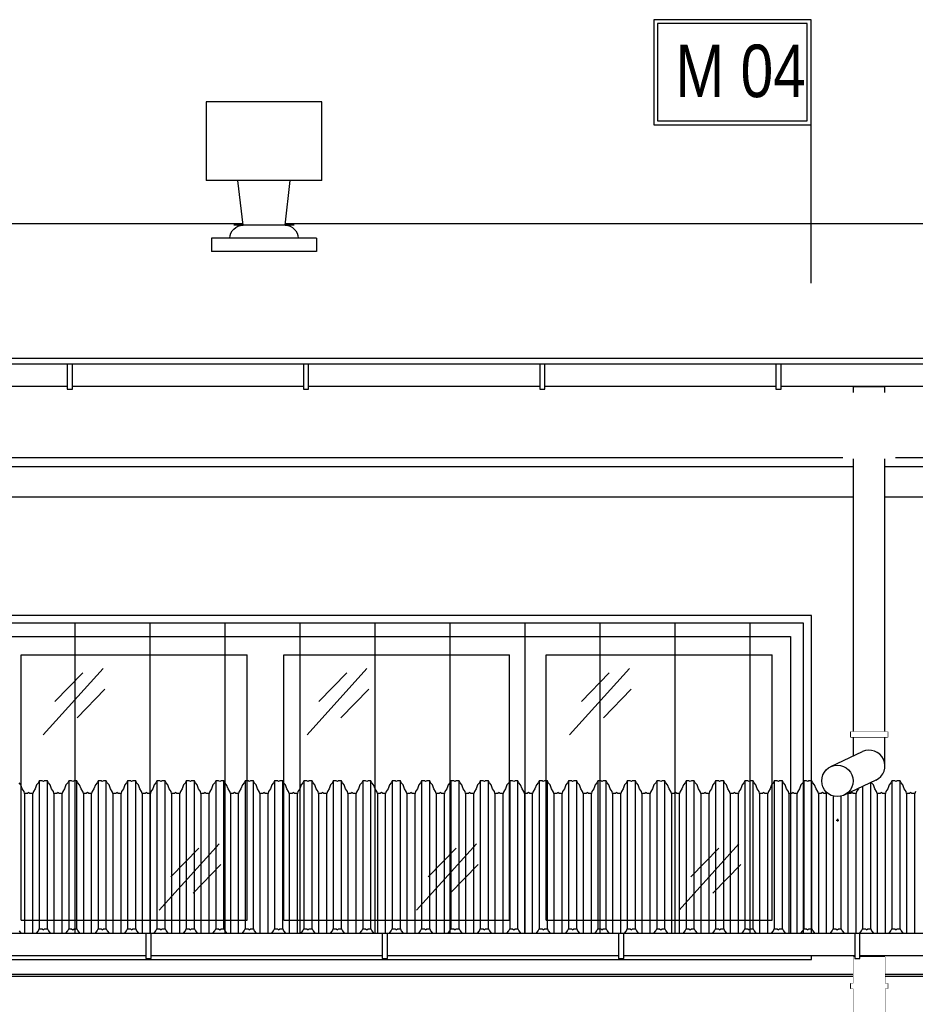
# Model space of a CAD drawing. Header units: millimetres. Extents: x 59331 to 112314, y -16110 to 34390.
# Tile 33 of 198: x 65597 to 65938, y -2180 to -1805. Entities that reach past the tile are written whole.
import ezdxf

# ---------------------------------------------------------------- set-up
doc = ezdxf.new("R2010")
doc.units = ezdxf.units.MM
doc.set_wipeout_variables(frame=1)
for name, color, linetype in [('_HSA_OPIS', 43, 'Continuous'), ('_HSA_STOLARKA_ZEWNĘTRZNA', 132, 'Continuous'), ('_HSA_WIDOKOWE', 1, 'Continuous'), ('_HSA_WIDOKOWE_CIENKIE', 8, 'Continuous'), ('_HSA_ŚCIANY_CIENKIE', 2, 'Continuous'), ('_HSA_ŚCIANY_DZIAŁOWE', 6, 'Continuous')]:
    doc.layers.add(name, color=color, linetype=linetype)
doc.layers.add('_HSA_POMOC', color=120, linetype='Continuous', plot=False)
doc.styles.add('ARIAL_100', font='Arial.ttf', dxfattribs={"width": 0.8, "height": 20})

# ---------------------------------------------------------------- blocks, each defined once
blk = doc.blocks.new('A$C40757a77')
blk.add_wipeout([(-586, 115), (-586, 0), (14, 0), (14, 115)])
for p, q in [((-279, 7), (-279, 108)), ((-279, 108), (-193, 108)), ((-193, 7), (-193, 108)), ((-179, 7), (-179, 108)), ((-179, 108), (-93, 108)), ((-93, 7), (-93, 108)), ((-79, 7), (-79, 108)), ((-79, 108), (7, 108)), ((7, 7), (7, 108)), ((-279, 7), (-193, 7)), ((-179, 7), (-93, 7)), ((-79, 7), (7, 7))]:
    blk.add_line(p, q)
at = {"ltscale": 10}
blk.add_lwpolyline([(-586, 115), (14, 115), (14, 0), (-586, 0)], close=True, dxfattribs=at)
at = {"layer": '_HSA_WIDOKOWE_CIENKIE', "color": 9}
for points in [[(-270.63, 77.51), (-247.83, 102.73)], [(-170.13, 77.51), (-147.33, 102.73)], [(-70.13, 77.51), (-47.33, 102.73)], [(-266.15, 90.23), (-255.52, 101.14)], [(-165.65, 90.23), (-155.02, 101.14)], [(-65.65, 90.23), (-55.02, 101.14)], [(-257.76, 83.99), (-247.13, 94.9)], [(-157.26, 83.99), (-146.63, 94.9)], [(-57.26, 83.99), (-46.63, 94.9)], [(-226.45, 10.79), (-203.64, 36.01)], [(-221.97, 23.51), (-211.34, 34.42)], [(-128.45, 10.79), (-105.64, 36.01)], [(-123.97, 23.51), (-113.34, 34.42)], [(-28.45, 10.79), (-5.64, 36.01)], [(-23.97, 23.51), (-13.34, 34.42)], [(-213.57, 17.27), (-202.94, 28.18)], [(-115.57, 17.27), (-104.94, 28.18)], [(-15.57, 17.27), (-4.94, 28.18)]]:
    blk.add_lwpolyline(points, dxfattribs=at)
blk = doc.blocks.new('A$Cd050fd5c')
at = {"transparency": 33554687}
h = blk.add_hatch(dxfattribs=at)
h.set_pattern_fill('ANSI31', color=256, scale=9, angle=45)
h.set_pattern_definition([(90, (-65884.325, 19154.596), (-28.575, 0), [])])
h.paths.add_polyline_path([(-3, -3), (-5398, -3), (-5398, -128), (-3, -128)])
for points in [[(0, 0), (-5401, 0), (-5401, -131), (0, -131)], [(-3, -3), (-5398, -3), (-5398, -128), (-3, -128)]]:
    blk.add_lwpolyline(points, close=True)
blk = doc.blocks.new('*U119')
blk.add_wipeout([(0, 8.5), (0, 0), (10264, 0), (10264, 8.5)])
for p, q in [((10264, 8.5), (0, 8.5)), ((10264, 0), (0, 0))]:
    blk.add_line(p, q)
for points in [[(5139.47, -1), (5141.47, -1), (5141.47, 8.5), (5139.47, 8.5)], [(5229.47, -1), (5231.47, -1), (5231.47, 8.5), (5229.47, 8.5)], [(5319.47, -1), (5321.47, -1), (5321.47, 8.5), (5319.47, 8.5)], [(5409.47, -1), (5411.47, -1), (5411.47, 8.5), (5409.47, 8.5)]]:
    blk.add_wipeout(points)
for points in [[(5139.47, -1), (5141.47, -1), (5141.47, 8.5), (5139.47, 8.5)], [(5229.47, -1), (5231.47, -1), (5231.47, 8.5), (5229.47, 8.5)], [(5319.47, -1), (5321.47, -1), (5321.47, 8.5), (5319.47, 8.5)], [(5409.47, -1), (5411.47, -1), (5411.47, 8.5), (5409.47, 8.5)]]:
    blk.add_lwpolyline(points, close=True)
blk = doc.blocks.new('DASZEK')
for points in [[(5503.95, 64.11), (5503.75, 63.41), (5502.63, 63.41), (5502.18, 63.7), (5501.72, 63.41), (5500.6, 63.41), (5500.4, 64.11), (5499.71, 65.07), (5499.18, 66.6), (5498.5, 67.44), (5498.15, 68.18), (5497.04, 68.18), (5496.58, 67.88), (5496.12, 68.18), (5495.01, 68.18), (5494.66, 67.44), (5493.98, 66.6), (5493.45, 65.07), (5492.76, 64.11), (5492.55, 63.41), (5491.44, 63.41), (5490.98, 63.7), (5490.52, 63.41), (5489.41, 63.41), (5489.2, 64.11), (5488.51, 65.07), (5487.98, 66.6), (5487.3, 67.44), (5486.95, 68.18), (5485.84, 68.18), (5485.38, 67.88), (5484.92, 68.18), (5483.81, 68.18), (5483.46, 67.44), (5482.78, 66.6), (5482.25, 65.07), (5481.56, 64.11), (5481.35, 63.41), (5480.24, 63.41), (5479.78, 63.7), (5479.32, 63.41), (5478.21, 63.41), (5478, 64.11), (5477.31, 65.07), (5476.78, 66.6), (5476.1, 67.44), (5475.75, 68.18), (5474.64, 68.18), (5474.18, 67.88), (5473.72, 68.18), (5472.61, 68.18), (5472.26, 67.44), (5471.58, 66.6), (5471.05, 65.07), (5470.36, 64.11), (5470.15, 63.41), (5469.04, 63.41), (5468.58, 63.7), (5468.12, 63.41), (5467.01, 63.41), (5466.8, 64.11), (5466.11, 65.07), (5465.58, 66.6), (5464.9, 67.44), (5464.55, 68.18), (5463.44, 68.18), (5462.98, 67.88), (5462.52, 68.18), (5461.41, 68.18), (5461.06, 67.44), (5460.38, 66.6), (5459.85, 65.07), (5459.16, 64.11), (5458.95, 63.41), (5457.84, 63.41), (5457.38, 63.7), (5456.92, 63.41), (5455.81, 63.41), (5455.6, 64.11), (5454.91, 65.07), (5454.39, 66.6), (5453.7, 67.44), (5453.36, 68.18), (5452.24, 68.18), (5451.78, 67.88), (5451.33, 68.18), (5450.21, 68.18), (5449.86, 67.44), (5449.18, 66.6), (5448.65, 65.07), (5447.96, 64.11), (5447.76, 63.41), (5446.64, 63.41), (5446.18, 63.7), (5445.73, 63.41), (5444.61, 63.41), (5444.41, 64.11), (5443.72, 65.07), (5443.19, 66.6), (5442.51, 67.44), (5442.16, 68.18), (5441.04, 68.18), (5440.59, 67.88), (5440.13, 68.18), (5439.01, 68.18), (5438.66, 67.44), (5437.98, 66.6), (5437.46, 65.07), (5436.76, 64.11), (5436.56, 63.41), (5435.44, 63.41), (5434.99, 63.7), (5434.53, 63.41), (5433.41, 63.41), (5433.21, 64.11), (5432.52, 65.07), (5431.99, 66.6), (5431.31, 67.44), (5430.96, 68.18), (5429.85, 68.18), (5429.39, 67.88), (5428.93, 68.18), (5427.82, 68.18), (5427.47, 67.44), (5426.79, 66.6), (5426.26, 65.07), (5425.57, 64.11), (5425.36, 63.41), (5424.25, 63.41), (5423.79, 63.7), (5423.33, 63.41), (5422.22, 63.41), (5422.01, 64.11), (5421.32, 65.07), (5420.79, 66.6), (5420.11, 67.44), (5419.76, 68.18), (5418.65, 68.18), (5418.19, 67.88), (5417.73, 68.18), (5416.62, 68.18), (5416.27, 67.44), (5415.59, 66.6), (5415.06, 65.07), (5414.37, 64.11), (5414.16, 63.41), (5413.05, 63.41), (5412.59, 63.7), (5412.13, 63.41), (5411.02, 63.41), (5410.81, 64.11), (5410.12, 65.07), (5409.59, 66.6), (5408.91, 67.44), (5408.56, 68.18), (5407.45, 68.18), (5406.99, 67.88), (5406.53, 68.18), (5405.42, 68.18), (5405.07, 67.44), (5404.39, 66.6), (5403.86, 65.07), (5403.17, 64.11), (5402.96, 63.41), (5401.85, 63.41), (5401.39, 63.7), (5400.93, 63.41), (5399.82, 63.41), (5399.61, 64.11), (5398.92, 65.07), (5398.39, 66.6), (5397.71, 67.44), (5397.36, 68.18), (5396.25, 68.18), (5395.79, 67.88), (5395.33, 68.18), (5394.22, 68.18), (5393.87, 67.44), (5393.19, 66.6), (5392.66, 65.07), (5391.97, 64.11), (5391.76, 63.41), (5390.65, 63.41), (5390.19, 63.7), (5389.73, 63.41), (5388.62, 63.41), (5388.41, 64.11), (5387.72, 65.07), (5387.2, 66.6), (5386.51, 67.44), (5386.17, 68.18), (5385.05, 68.18), (5384.59, 67.88), (5384.14, 68.18), (5383.02, 68.18), (5382.67, 67.44), (5381.99, 66.6), (5381.46, 65.07), (5380.77, 64.11), (5380.57, 63.41), (5379.45, 63.41), (5378.99, 63.7), (5378.54, 63.41), (5377.42, 63.41), (5377.22, 64.11), (5376.53, 65.07), (5376, 66.6), (5375.32, 67.44), (5374.97, 68.18), (5373.85, 68.18), (5373.4, 67.88), (5372.94, 68.18), (5371.82, 68.18), (5371.47, 67.44), (5370.79, 66.6), (5370.27, 65.07), (5369.57, 64.11), (5369.37, 63.41), (5368.25, 63.41), (5367.8, 63.7), (5367.34, 63.41), (5366.22, 63.41), (5366.02, 64.11), (5365.33, 65.07), (5364.8, 66.6), (5364.12, 67.44), (5363.77, 68.18), (5362.66, 68.18), (5362.2, 67.88), (5361.74, 68.18), (5360.63, 68.18), (5360.28, 67.44), (5359.6, 66.6), (5359.07, 65.07), (5358.38, 64.11), (5358.17, 63.41), (5357.06, 63.41), (5356.6, 63.7), (5356.14, 63.41), (5355.03, 63.41), (5354.82, 64.11), (5354.13, 65.07), (5353.6, 66.6), (5352.92, 67.44), (5352.57, 68.18), (5351.46, 68.18), (5351, 67.88), (5350.54, 68.18), (5349.43, 68.18), (5349.08, 67.44), (5348.4, 66.6), (5347.87, 65.07), (5347.18, 64.11), (5346.97, 63.41), (5345.86, 63.41), (5345.4, 63.7), (5344.94, 63.41), (5343.83, 63.41), (5343.62, 64.11), (5342.93, 65.07), (5342.4, 66.6), (5341.72, 67.44), (5341.37, 68.18), (5340.26, 68.18), (5339.8, 67.88), (5339.34, 68.18), (5338.23, 68.18), (5337.88, 67.44), (5337.2, 66.6), (5336.67, 65.07), (5335.98, 64.11), (5335.77, 63.41), (5334.66, 63.41), (5334.2, 63.7), (5333.74, 63.41), (5332.63, 63.41), (5332.42, 64.11), (5331.73, 65.07), (5331.2, 66.6), (5330.52, 67.44), (5330.17, 68.18), (5329.06, 68.18), (5328.6, 67.88), (5328.14, 68.18), (5327.03, 68.18), (5326.68, 67.44), (5326, 66.6), (5325.47, 65.07), (5324.78, 64.11), (5324.58, 63.41), (5323.46, 63.41), (5323, 63.7), (5322.54, 63.41), (5321.43, 63.41), (5321.22, 64.11), (5320.53, 65.07), (5320.01, 66.6), (5319.32, 67.44), (5318.98, 68.18), (5317.86, 68.18), (5317.4, 67.88), (5316.95, 68.18), (5315.83, 68.18), (5315.48, 67.44), (5314.8, 66.6), (5314.27, 65.07), (5313.58, 64.11), (5313.38, 63.41), (5312.26, 63.41), (5311.8, 63.7), (5311.35, 63.41), (5310.23, 63.41), (5310.03, 64.11), (5309.34, 65.07), (5308.81, 66.6), (5308.13, 67.44), (5307.78, 68.18), (5306.66, 68.18), (5306.21, 67.88), (5305.75, 68.18), (5304.63, 68.18), (5304.28, 67.44), (5303.6, 66.6), (5303.08, 65.07), (5302.38, 64.11), (5302.18, 63.41), (5301.06, 63.41), (5300.61, 63.7), (5300.15, 63.41), (5299.03, 63.41), (5298.83, 64.11), (5298.14, 65.07), (5297.61, 66.6), (5296.93, 67.44), (5296.58, 68.18), (5295.47, 68.18), (5295.01, 67.88), (5294.55, 68.18), (5293.44, 68.18), (5293.09, 67.44), (5292.41, 66.6), (5291.88, 65.07), (5291.19, 64.11), (5290.98, 63.41), (5289.87, 63.41), (5289.41, 63.7), (5288.95, 63.41), (5287.84, 63.41), (5287.63, 64.11), (5286.94, 65.07), (5286.41, 66.6), (5285.73, 67.44), (5285.38, 68.18), (5284.27, 68.18), (5283.81, 67.88), (5283.35, 68.18), (5282.24, 68.18), (5281.89, 67.44), (5281.21, 66.6), (5280.68, 65.07), (5279.99, 64.11), (5279.78, 63.41), (5278.67, 63.41), (5278.21, 63.7), (5277.75, 63.41), (5276.64, 63.41), (5276.43, 64.11), (5275.74, 65.07), (5275.21, 66.6), (5274.53, 67.44), (5274.18, 68.18), (5273.07, 68.18), (5272.61, 67.88), (5272.15, 68.18), (5271.04, 68.18), (5270.69, 67.44), (5270.01, 66.6), (5269.48, 65.07), (5268.79, 64.11), (5268.58, 63.41), (5267.47, 63.41), (5267.01, 63.7), (5266.55, 63.41), (5265.44, 63.41), (5265.23, 64.11), (5264.54, 65.07), (5264.01, 66.6), (5263.33, 67.44), (5262.98, 68.18), (5261.87, 68.18), (5261.41, 67.88), (5260.95, 68.18), (5259.84, 68.18), (5259.49, 67.44), (5258.81, 66.6), (5258.28, 65.07), (5257.59, 64.11), (5257.39, 63.41), (5256.27, 63.41), (5255.81, 63.7), (5255.35, 63.41), (5254.24, 63.41), (5254.03, 64.11), (5253.34, 65.07), (5252.82, 66.6), (5252.13, 67.44), (5251.79, 68.18), (5250.67, 68.18), (5250.21, 67.88), (5249.76, 68.18), (5248.64, 68.18), (5248.29, 67.44), (5247.61, 66.6), (5247.08, 65.07), (5246.39, 64.11), (5246.19, 63.41), (5245.07, 63.41), (5244.61, 63.7), (5244.16, 63.41), (5243.04, 63.41), (5242.84, 64.11), (5242.15, 65.07), (5241.62, 66.6), (5240.94, 67.44), (5240.59, 68.18), (5239.47, 68.18), (5239.02, 67.88), (5238.56, 68.18), (5237.44, 68.18), (5237.09, 67.44), (5236.41, 66.6), (5235.89, 65.07), (5235.19, 64.11), (5234.99, 63.41), (5233.87, 63.41), (5233.42, 63.7), (5232.96, 63.41), (5231.84, 63.41), (5231.64, 64.11), (5230.95, 65.07), (5230.42, 66.6), (5229.74, 67.44), (5229.39, 68.18), (5228.28, 68.18), (5227.82, 67.88), (5227.36, 68.18), (5226.25, 68.18), (5225.9, 67.44), (5225.22, 66.6), (5224.69, 65.07), (5224, 64.11), (5223.79, 63.41), (5222.68, 63.41), (5222.22, 63.7), (5221.76, 63.41), (5220.65, 63.41), (5220.44, 64.11), (5219.75, 65.07), (5219.22, 66.6), (5218.54, 67.44), (5218.19, 68.18), (5217.08, 68.18), (5216.62, 67.88), (5216.16, 68.18), (5215.05, 68.18), (5214.7, 67.44), (5214.02, 66.6), (5213.49, 65.07), (5212.8, 64.11), (5212.59, 63.41), (5211.48, 63.41), (5211.02, 63.7), (5210.56, 63.41), (5209.45, 63.41), (5209.24, 64.11), (5208.55, 65.07), (5208.02, 66.6), (5207.34, 67.44), (5206.99, 68.18), (5205.88, 68.18), (5205.42, 67.88), (5204.96, 68.18), (5203.85, 68.18), (5203.5, 67.44), (5202.82, 66.6), (5202.29, 65.07), (5201.6, 64.11), (5201.39, 63.41), (5200.28, 63.41), (5199.82, 63.7), (5199.36, 63.41), (5198.25, 63.41), (5198.04, 64.11), (5197.35, 65.07), (5196.82, 66.6), (5196.14, 67.44), (5195.79, 68.18), (5194.68, 68.18), (5194.22, 67.88), (5193.76, 68.18), (5192.65, 68.18), (5192.3, 67.44), (5191.62, 66.6), (5191.09, 65.07), (5190.4, 64.11), (5190.2, 63.41), (5189.08, 63.41), (5188.62, 63.7), (5188.16, 63.41), (5187.05, 63.41), (5186.84, 64.11), (5186.15, 65.07), (5185.63, 66.6), (5184.94, 67.44), (5184.6, 68.18), (5183.48, 68.18), (5183.02, 67.88), (5182.57, 68.18), (5181.45, 68.18), (5181.1, 67.44), (5180.42, 66.6), (5179.89, 65.07), (5179.2, 64.11), (5179, 63.41), (5177.88, 63.41), (5177.42, 63.7), (5176.97, 63.41), (5175.85, 63.41), (5175.65, 64.11), (5174.96, 65.07), (5174.43, 66.6), (5173.75, 67.44), (5173.4, 68.18), (5172.28, 68.18), (5171.83, 67.88), (5171.37, 68.18), (5170.25, 68.18), (5169.9, 67.44), (5169.22, 66.6), (5168.7, 65.07), (5168, 64.11), (5167.8, 63.41), (5166.68, 63.41), (5166.23, 63.7), (5165.77, 63.41), (5164.65, 63.41), (5164.45, 64.11), (5163.76, 65.07), (5163.23, 66.6), (5162.55, 67.44)], [(5162.55, 11.06), (5163.23, 10.22), (5163.76, 8.69), (5164.45, 7.73), (5164.65, 7.03), (5165.77, 7.03), (5166.23, 7.32), (5166.68, 7.03), (5167.8, 7.03), (5168, 7.73), (5168.7, 8.69), (5169.22, 10.22), (5169.9, 11.06), (5170.25, 11.8), (5171.37, 11.8), (5171.83, 11.5), (5172.28, 11.8), (5173.4, 11.8), (5173.75, 11.06), (5174.43, 10.22), (5174.96, 8.69), (5175.65, 7.73), (5175.85, 7.03), (5176.97, 7.03), (5177.42, 7.32), (5177.88, 7.03), (5179, 7.03), (5179.2, 7.73), (5179.89, 8.69), (5180.42, 10.22), (5181.1, 11.06), (5181.45, 11.8), (5182.57, 11.8), (5183.02, 11.5), (5183.48, 11.8), (5184.6, 11.8), (5184.94, 11.06), (5185.63, 10.22), (5186.15, 8.69), (5186.84, 7.73), (5187.05, 7.03), (5188.16, 7.03), (5188.62, 7.32), (5189.08, 7.03), (5190.2, 7.03), (5190.4, 7.73), (5191.09, 8.69), (5191.62, 10.22), (5192.3, 11.06), (5192.65, 11.8), (5193.76, 11.8), (5194.22, 11.5), (5194.68, 11.8), (5195.79, 11.8), (5196.14, 11.06), (5196.82, 10.22), (5197.35, 8.69), (5198.04, 7.73), (5198.25, 7.03), (5199.36, 7.03), (5199.82, 7.32), (5200.28, 7.03), (5201.39, 7.03), (5201.6, 7.73), (5202.29, 8.69), (5202.82, 10.22), (5203.5, 11.06), (5203.85, 11.8), (5204.96, 11.8), (5205.42, 11.5), (5205.88, 11.8), (5206.99, 11.8), (5207.34, 11.06), (5208.02, 10.22), (5208.55, 8.69), (5209.24, 7.73), (5209.45, 7.03), (5210.56, 7.03), (5211.02, 7.32), (5211.48, 7.03), (5212.59, 7.03), (5212.8, 7.73), (5213.49, 8.69), (5214.02, 10.22), (5214.7, 11.06), (5215.05, 11.8), (5216.16, 11.8), (5216.62, 11.5), (5217.08, 11.8), (5218.19, 11.8), (5218.54, 11.06), (5219.22, 10.22), (5219.75, 8.69), (5220.44, 7.73), (5220.65, 7.03), (5221.76, 7.03), (5222.22, 7.32), (5222.68, 7.03), (5223.79, 7.03), (5224, 7.73), (5224.69, 8.69), (5225.22, 10.22), (5225.9, 11.06), (5226.25, 11.8), (5227.36, 11.8), (5227.82, 11.5), (5228.28, 11.8), (5229.39, 11.8), (5229.74, 11.06), (5230.42, 10.22), (5230.95, 8.69), (5231.64, 7.73), (5231.84, 7.03), (5232.96, 7.03), (5233.42, 7.32), (5233.87, 7.03), (5234.99, 7.03), (5235.19, 7.73), (5235.89, 8.69), (5236.41, 10.22), (5237.09, 11.06), (5237.44, 11.8), (5238.56, 11.8), (5239.02, 11.5), (5239.47, 11.8), (5240.59, 11.8), (5240.94, 11.06), (5241.62, 10.22), (5242.15, 8.69), (5242.84, 7.73), (5243.04, 7.03), (5244.16, 7.03), (5244.61, 7.32), (5245.07, 7.03), (5246.19, 7.03), (5246.39, 7.73), (5247.08, 8.69), (5247.61, 10.22), (5248.29, 11.06), (5248.64, 11.8), (5249.76, 11.8), (5250.21, 11.5), (5250.67, 11.8), (5251.79, 11.8), (5252.13, 11.06), (5252.82, 10.22), (5253.34, 8.69), (5254.03, 7.73), (5254.24, 7.03), (5255.35, 7.03), (5255.81, 7.32), (5256.27, 7.03), (5257.39, 7.03), (5257.59, 7.73), (5258.28, 8.69), (5258.81, 10.22), (5259.49, 11.06), (5259.84, 11.8), (5260.95, 11.8), (5261.41, 11.5), (5261.87, 11.8), (5262.98, 11.8), (5263.33, 11.06), (5264.01, 10.22), (5264.54, 8.69), (5265.23, 7.73), (5265.44, 7.03), (5266.55, 7.03), (5267.01, 7.32), (5267.47, 7.03), (5268.58, 7.03), (5268.79, 7.73), (5269.48, 8.69), (5270.01, 10.22), (5270.69, 11.06), (5271.04, 11.8), (5272.15, 11.8), (5272.61, 11.5), (5273.07, 11.8), (5274.18, 11.8), (5274.53, 11.06), (5275.21, 10.22), (5275.74, 8.69), (5276.43, 7.73), (5276.64, 7.03), (5277.75, 7.03), (5278.21, 7.32), (5278.67, 7.03), (5279.78, 7.03), (5279.99, 7.73), (5280.68, 8.69), (5281.21, 10.22), (5281.89, 11.06), (5282.24, 11.8), (5283.35, 11.8), (5283.81, 11.5), (5284.27, 11.8), (5285.38, 11.8), (5285.73, 11.06), (5286.41, 10.22), (5286.94, 8.69), (5287.63, 7.73), (5287.84, 7.03), (5288.95, 7.03), (5289.41, 7.32), (5289.87, 7.03), (5290.98, 7.03), (5291.19, 7.73), (5291.88, 8.69), (5292.41, 10.22), (5293.09, 11.06), (5293.44, 11.8), (5294.55, 11.8), (5295.01, 11.5), (5295.47, 11.8), (5296.58, 11.8), (5296.93, 11.06), (5297.61, 10.22), (5298.14, 8.69), (5298.83, 7.73), (5299.03, 7.03), (5300.15, 7.03), (5300.61, 7.32), (5301.06, 7.03), (5302.18, 7.03), (5302.38, 7.73), (5303.08, 8.69), (5303.6, 10.22), (5304.28, 11.06), (5304.63, 11.8), (5305.75, 11.8), (5306.21, 11.5), (5306.66, 11.8), (5307.78, 11.8), (5308.13, 11.06), (5308.81, 10.22), (5309.34, 8.69), (5310.03, 7.73), (5310.23, 7.03), (5311.35, 7.03), (5311.8, 7.32), (5312.26, 7.03), (5313.38, 7.03), (5313.58, 7.73), (5314.27, 8.69), (5314.8, 10.22), (5315.48, 11.06), (5315.83, 11.8), (5316.95, 11.8), (5317.4, 11.5), (5317.86, 11.8), (5318.98, 11.8), (5319.32, 11.06), (5320.01, 10.22), (5320.53, 8.69), (5321.22, 7.73), (5321.43, 7.03), (5322.54, 7.03), (5323, 7.32), (5323.46, 7.03), (5324.58, 7.03), (5324.78, 7.73), (5325.47, 8.69), (5326, 10.22), (5326.68, 11.06), (5327.03, 11.8), (5328.14, 11.8), (5328.6, 11.5), (5329.06, 11.8), (5330.17, 11.8), (5330.52, 11.06), (5331.2, 10.22), (5331.73, 8.69), (5332.42, 7.73), (5332.63, 7.03), (5333.74, 7.03), (5334.2, 7.32), (5334.66, 7.03), (5335.77, 7.03), (5335.98, 7.73), (5336.67, 8.69), (5337.2, 10.22), (5337.88, 11.06), (5338.23, 11.8), (5339.34, 11.8), (5339.8, 11.5), (5340.26, 11.8), (5341.37, 11.8), (5341.72, 11.06), (5342.4, 10.22), (5342.93, 8.69), (5343.62, 7.73), (5343.83, 7.03), (5344.94, 7.03), (5345.4, 7.32), (5345.86, 7.03), (5346.97, 7.03), (5347.18, 7.73), (5347.87, 8.69), (5348.4, 10.22), (5349.08, 11.06), (5349.43, 11.8), (5350.54, 11.8), (5351, 11.5), (5351.46, 11.8), (5352.57, 11.8), (5352.92, 11.06), (5353.6, 10.22), (5354.13, 8.69), (5354.82, 7.73), (5355.03, 7.03), (5356.14, 7.03), (5356.6, 7.32), (5357.06, 7.03), (5358.17, 7.03), (5358.38, 7.73), (5359.07, 8.69), (5359.6, 10.22), (5360.28, 11.06), (5360.63, 11.8), (5361.74, 11.8), (5362.2, 11.5), (5362.66, 11.8), (5363.77, 11.8), (5364.12, 11.06), (5364.8, 10.22), (5365.33, 8.69), (5366.02, 7.73), (5366.22, 7.03), (5367.34, 7.03), (5367.8, 7.32), (5368.25, 7.03), (5369.37, 7.03), (5369.57, 7.73), (5370.27, 8.69), (5370.79, 10.22), (5371.47, 11.06), (5371.82, 11.8), (5372.94, 11.8), (5373.4, 11.5), (5373.85, 11.8), (5374.97, 11.8), (5375.32, 11.06), (5376, 10.22), (5376.53, 8.69), (5377.22, 7.73), (5377.42, 7.03), (5378.54, 7.03), (5378.99, 7.32), (5379.45, 7.03), (5380.57, 7.03), (5380.77, 7.73), (5381.46, 8.69), (5381.99, 10.22), (5382.67, 11.06), (5383.02, 11.8), (5384.14, 11.8), (5384.59, 11.5), (5385.05, 11.8), (5386.17, 11.8), (5386.51, 11.06), (5387.2, 10.22), (5387.72, 8.69), (5388.41, 7.73), (5388.62, 7.03), (5389.73, 7.03), (5390.19, 7.32), (5390.65, 7.03), (5391.76, 7.03), (5391.97, 7.73), (5392.66, 8.69), (5393.19, 10.22), (5393.87, 11.06), (5394.22, 11.8), (5395.33, 11.8), (5395.79, 11.5), (5396.25, 11.8), (5397.36, 11.8), (5397.71, 11.06), (5398.39, 10.22), (5398.92, 8.69), (5399.61, 7.73), (5399.82, 7.03), (5400.93, 7.03), (5401.39, 7.32), (5401.85, 7.03), (5402.96, 7.03), (5403.17, 7.73), (5403.86, 8.69), (5404.39, 10.22), (5405.07, 11.06), (5405.42, 11.8), (5406.53, 11.8), (5406.99, 11.5), (5407.45, 11.8), (5408.56, 11.8), (5408.91, 11.06), (5409.59, 10.22), (5410.12, 8.69), (5410.81, 7.73), (5411.02, 7.03), (5412.13, 7.03), (5412.59, 7.32), (5413.05, 7.03), (5414.16, 7.03), (5414.37, 7.73), (5415.06, 8.69), (5415.59, 10.22), (5416.27, 11.06), (5416.62, 11.8), (5417.73, 11.8), (5418.19, 11.5), (5418.65, 11.8), (5419.76, 11.8), (5420.11, 11.06), (5420.79, 10.22), (5421.32, 8.69), (5422.01, 7.73), (5422.22, 7.03), (5423.33, 7.03), (5423.79, 7.32), (5424.25, 7.03), (5425.36, 7.03), (5425.57, 7.73), (5426.26, 8.69), (5426.79, 10.22), (5427.47, 11.06), (5427.82, 11.8), (5428.93, 11.8), (5429.39, 11.5), (5429.85, 11.8), (5430.96, 11.8), (5431.31, 11.06), (5431.99, 10.22), (5432.52, 8.69), (5433.21, 7.73), (5433.41, 7.03), (5434.53, 7.03), (5434.99, 7.32), (5435.44, 7.03), (5436.56, 7.03), (5436.76, 7.73), (5437.46, 8.69), (5437.98, 10.22), (5438.66, 11.06), (5439.01, 11.8), (5440.13, 11.8), (5440.59, 11.5), (5441.04, 11.8), (5442.16, 11.8), (5442.51, 11.06), (5443.19, 10.22), (5443.72, 8.69), (5444.41, 7.73), (5444.61, 7.03), (5445.73, 7.03), (5446.18, 7.32), (5446.64, 7.03), (5447.76, 7.03), (5447.96, 7.73), (5448.65, 8.69), (5449.18, 10.22), (5449.86, 11.06), (5450.21, 11.8), (5451.33, 11.8), (5451.78, 11.5), (5452.24, 11.8), (5453.36, 11.8), (5453.7, 11.06), (5454.39, 10.22), (5454.91, 8.69), (5455.6, 7.73), (5455.81, 7.03), (5456.92, 7.03), (5457.38, 7.32), (5457.84, 7.03), (5458.95, 7.03), (5459.16, 7.73), (5459.85, 8.69), (5460.38, 10.22), (5461.06, 11.06), (5461.41, 11.8), (5462.52, 11.8), (5462.98, 11.5), (5463.44, 11.8), (5464.55, 11.8), (5464.9, 11.06), (5465.58, 10.22), (5466.11, 8.69), (5466.8, 7.73), (5467.01, 7.03), (5468.12, 7.03), (5468.58, 7.32), (5469.04, 7.03), (5470.15, 7.03), (5470.36, 7.73), (5471.05, 8.69), (5471.58, 10.22), (5472.26, 11.06), (5472.61, 11.8), (5473.72, 11.8), (5474.18, 11.5), (5474.64, 11.8), (5475.75, 11.8), (5476.1, 11.06), (5476.78, 10.22), (5477.31, 8.69), (5478, 7.73), (5478.21, 7.03), (5479.32, 7.03), (5479.78, 7.32), (5480.24, 7.03), (5481.35, 7.03), (5481.56, 7.73), (5482.25, 8.69), (5482.78, 10.22), (5483.46, 11.06), (5483.81, 11.8), (5484.92, 11.8), (5485.38, 11.5), (5485.84, 11.8), (5486.95, 11.8), (5487.3, 11.06), (5487.98, 10.22), (5488.51, 8.69), (5489.2, 7.73), (5489.41, 7.03), (5490.52, 7.03), (5490.98, 7.32), (5491.44, 7.03), (5492.55, 7.03), (5492.76, 7.73), (5493.45, 8.69), (5493.98, 10.22), (5494.66, 11.06), (5495.01, 11.8), (5496.12, 11.8), (5496.58, 11.5), (5497.04, 11.8), (5498.15, 11.8), (5498.5, 11.06), (5499.18, 10.22), (5499.71, 8.69), (5500.4, 7.73), (5500.6, 7.03), (5501.72, 7.03), (5502.18, 7.32), (5502.63, 7.03), (5503.75, 7.03), (5503.95, 7.73)]]:
    blk.add_lwpolyline(points)
at = {"layer": '_HSA_WIDOKOWE_CIENKIE'}
for p, q in [((5170.25, 68.18), (5170.25, 11.8)), ((5173.4, 11.8), (5173.4, 68.18)), ((5181.45, 68.18), (5181.45, 11.8)), ((5184.6, 11.8), (5184.6, 68.18)), ((5192.65, 68.18), (5192.65, 11.8)), ((5195.79, 11.8), (5195.79, 68.18)), ((5203.85, 68.18), (5203.85, 11.8)), ((5206.99, 11.8), (5206.99, 68.18)), ((5215.05, 68.18), (5215.05, 11.8)), ((5218.19, 11.8), (5218.19, 68.18)), ((5226.25, 68.18), (5226.25, 11.8)), ((5229.39, 11.8), (5229.39, 68.18)), ((5237.44, 68.18), (5237.44, 11.8)), ((5240.59, 11.8), (5240.59, 68.18)), ((5248.64, 68.18), (5248.64, 11.8)), ((5251.79, 11.8), (5251.79, 68.18)), ((5259.84, 68.18), (5259.84, 11.8)), ((5262.98, 11.8), (5262.98, 68.18)), ((5271.04, 68.18), (5271.04, 11.8)), ((5274.18, 11.8), (5274.18, 68.18)), ((5282.24, 68.18), (5282.24, 11.8)), ((5285.38, 11.8), (5285.38, 68.18)), ((5293.44, 68.18), (5293.44, 11.8)), ((5296.58, 11.8), (5296.58, 68.18)), ((5304.63, 68.18), (5304.63, 11.8)), ((5307.78, 11.8), (5307.78, 68.18)), ((5315.83, 68.18), (5315.83, 11.8)), ((5318.98, 11.8), (5318.98, 68.18)), ((5327.03, 68.18), (5327.03, 11.8)), ((5330.17, 11.8), (5330.17, 68.18)), ((5338.23, 68.18), (5338.23, 11.8)), ((5341.37, 11.8), (5341.37, 68.18)), ((5349.43, 68.18), (5349.43, 11.8)), ((5352.57, 11.8), (5352.57, 68.18)), ((5360.63, 68.18), (5360.63, 11.8)), ((5363.77, 11.8), (5363.77, 68.18)), ((5371.82, 68.18), (5371.82, 11.8)), ((5374.97, 11.8), (5374.97, 68.18)), ((5383.02, 68.18), (5383.02, 11.8)), ((5386.17, 11.8), (5386.17, 68.18)), ((5394.22, 68.18), (5394.22, 11.8)), ((5397.36, 11.8), (5397.36, 68.18)), ((5405.42, 68.18), (5405.42, 11.8)), ((5408.56, 11.8), (5408.56, 68.18)), ((5416.62, 68.18), (5416.62, 11.8)), ((5419.76, 11.8), (5419.76, 68.18)), ((5427.82, 68.18), (5427.82, 11.8)), ((5430.96, 11.8), (5430.96, 68.18)), ((5439.01, 68.18), (5439.01, 11.8)), ((5442.16, 11.8), (5442.16, 68.18)), ((5450.21, 68.18), (5450.21, 11.8)), ((5453.36, 11.8), (5453.36, 68.18)), ((5461.41, 68.18), (5461.41, 11.8)), ((5464.55, 11.8), (5464.55, 68.18)), ((5472.61, 68.18), (5472.61, 11.8)), ((5475.75, 11.8), (5475.75, 68.18)), ((5483.81, 68.18), (5483.81, 11.8)), ((5486.95, 11.8), (5486.95, 68.18)), ((5495.01, 68.18), (5495.01, 11.8)), ((5498.15, 11.8), (5498.15, 68.18)), ((5164.65, 63.41), (5164.65, 7.03)), ((5167.8, 7.03), (5167.8, 63.41)), ((5175.85, 63.41), (5175.85, 7.03)), ((5179, 7.03), (5179, 63.41)), ((5187.05, 63.41), (5187.05, 7.03)), ((5190.2, 7.03), (5190.2, 63.41)), ((5198.25, 63.41), (5198.25, 7.03)), ((5201.39, 7.03), (5201.39, 63.41)), ((5209.45, 63.41), (5209.45, 7.03)), ((5212.59, 7.03), (5212.59, 63.41)), ((5220.65, 63.41), (5220.65, 7.03)), ((5223.79, 7.03), (5223.79, 63.41)), ((5231.84, 63.41), (5231.84, 7.03)), ((5234.99, 7.03), (5234.99, 63.41)), ((5243.04, 63.41), (5243.04, 7.03)), ((5246.19, 7.03), (5246.19, 63.41)), ((5254.24, 63.41), (5254.24, 7.03)), ((5257.39, 7.03), (5257.39, 63.41)), ((5265.44, 63.41), (5265.44, 7.03)), ((5268.58, 7.03), (5268.58, 63.41)), ((5276.64, 63.41), (5276.64, 7.03)), ((5279.78, 7.03), (5279.78, 63.41)), ((5287.84, 63.41), (5287.84, 7.03)), ((5290.98, 7.03), (5290.98, 63.41)), ((5299.03, 63.41), (5299.03, 7.03)), ((5302.18, 7.03), (5302.18, 63.41)), ((5310.23, 63.41), (5310.23, 7.03)), ((5313.38, 7.03), (5313.38, 63.41)), ((5321.43, 63.41), (5321.43, 7.03)), ((5324.58, 7.03), (5324.58, 63.41)), ((5332.63, 63.41), (5332.63, 7.03)), ((5335.77, 7.03), (5335.77, 63.41)), ((5343.83, 63.41), (5343.83, 7.03)), ((5346.97, 7.03), (5346.97, 63.41)), ((5355.03, 63.41), (5355.03, 7.03)), ((5358.17, 7.03), (5358.17, 63.41)), ((5366.22, 63.41), (5366.22, 7.03)), ((5369.37, 7.03), (5369.37, 63.41)), ((5377.42, 63.41), (5377.42, 7.03)), ((5380.57, 7.03), (5380.57, 63.41)), ((5388.62, 63.41), (5388.62, 7.03)), ((5391.76, 7.03), (5391.76, 63.41)), ((5399.82, 63.41), (5399.82, 7.03)), ((5402.96, 7.03), (5402.96, 63.41)), ((5411.02, 63.41), (5411.02, 7.03)), ((5414.16, 7.03), (5414.16, 63.41)), ((5422.22, 63.41), (5422.22, 7.03)), ((5425.36, 7.03), (5425.36, 63.41)), ((5433.41, 63.41), (5433.41, 7.03)), ((5436.56, 7.03), (5436.56, 63.41)), ((5444.61, 63.41), (5444.61, 7.03)), ((5447.76, 7.03), (5447.76, 63.41)), ((5455.81, 63.41), (5455.81, 7.03)), ((5458.95, 7.03), (5458.95, 63.41)), ((5467.01, 63.41), (5467.01, 7.03)), ((5470.15, 7.03), (5470.15, 63.41)), ((5478.21, 63.41), (5478.21, 7.03)), ((5481.35, 7.03), (5481.35, 63.41)), ((5489.41, 63.41), (5489.41, 7.03)), ((5492.55, 7.03), (5492.55, 63.41)), ((5500.6, 63.41), (5500.6, 7.03)), ((5503.75, 7.03), (5503.75, 63.41))]:
    blk.add_line(p, q, dxfattribs=at)
blk = doc.blocks.new('*U75')
for points in [[(-6, 0), (6, 0), (6, -273.88), (-6, -273.88)], [(-7, -12), (7, -12), (7, -10), (-7, -10)], [(-7, -263.88), (7, -263.88), (7, -261.88), (-7, -261.88)]]:
    blk.add_lwpolyline(points, close=True)
blk.add_wipeout([(-6, 0), (6, 0), (6, -273.88), (-6, -273.88)])
for points in [[(-7, -10), (7, -10), (7, -12), (-7, -12)], [(-7, -100), (7, -100), (7, -102), (-7, -102)], [(-7, -190), (7, -190), (7, -192), (-7, -192)], [(-7, -261.88), (7, -261.88), (7, -263.88), (-7, -263.88)]]:
    blk.add_wipeout(points)
for points in [[(-7, -102), (7, -102), (7, -100), (-7, -100)], [(-7, -192), (7, -192), (7, -190), (-7, -190)]]:
    blk.add_lwpolyline(points, close=True)
blk = doc.blocks.new('A$Ce0e96bf1')
blk.add_wipeout([(-40, 0), (0, 0), (0, 5), (-7, 5), (-7.01, 5.23), (-7.03, 5.56), (-7.1, 5.99), (-7.18, 6.33), (-7.29, 6.68), (-7.54, 7.26), (-7.74, 7.62), (-8, 8.01), (-8.23, 8.28), (-8.46, 8.54), (-8.73, 8.78), (-8.99, 9), (-9.33, 9.23), (-9.58, 9.38), (-9.94, 9.56), (-10.25, 9.69), (-10.68, 9.82), (-11.05, 9.91), (-11.35, 9.96), (-11.64, 9.99), (-12, 10), (-10, 27), (2, 27), (2, 57), (-42, 57), (-42, 27), (-30, 27), (-28, 10), (-28.21, 10), (-28.9, 9.92), (-29.15, 9.87), (-29.48, 9.77), (-29.81, 9.66), (-30.14, 9.52), (-30.38, 9.4), (-30.86, 9.1), (-31.1, 8.92), (-31.62, 8.44), (-31.76, 8.29), (-32.01, 7.99), (-32.16, 7.77), (-32.36, 7.45), (-32.5, 7.18), (-32.58, 7), (-32.71, 6.67), (-32.79, 6.44), (-32.89, 6.05), (-32.94, 5.8), (-32.98, 5.49), (-32.99, 5.25), (-32.99, 5), (-40, 5)])
for p, q in [((-42, 57), (2, 57)), ((-42, 27), (-42, 57)), ((2, 57), (2, 27)), ((-42, 27), (2, 27)), ((-28, 10), (-30, 27)), ((-12, 10), (-10, 27)), ((-31.54, 10), (-8.46, 10)), ((-40, 5), (0, 5)), ((-40, 5), (-40, 0)), ((0, 5), (0, 0)), ((-40, 0), (0, 0))]:
    blk.add_line(p, q)
for centre, start, end in [((-28, 5), 90, 180), ((-12, 5), 0, 90)]:
    blk.add_arc(centre, 5, start, end)
blk = doc.blocks.new('*U345')
blk.add_wipeout([(0, 8.5), (0, 0), (10234, 0), (10234, 8.5)])
for p, q in [((10234, 8.5), (0, 8.5)), ((10234, 0), (0, 0))]:
    blk.add_line(p, q)
for points in [[(5139.47, -1), (5141.47, -1), (5141.47, 8.5), (5139.47, 8.5)], [(5229.47, -1), (5231.47, -1), (5231.47, 8.5), (5229.47, 8.5)], [(5319.47, -1), (5321.47, -1), (5321.47, 8.5), (5319.47, 8.5)], [(5409.47, -1), (5411.47, -1), (5411.47, 8.5), (5409.47, 8.5)]]:
    blk.add_wipeout(points)
for points in [[(5139.47, -1), (5141.47, -1), (5141.47, 8.5), (5139.47, 8.5)], [(5229.47, -1), (5231.47, -1), (5231.47, 8.5), (5229.47, 8.5)], [(5319.47, -1), (5321.47, -1), (5321.47, 8.5), (5319.47, 8.5)], [(5409.47, -1), (5411.47, -1), (5411.47, 8.5), (5409.47, 8.5)]]:
    blk.add_lwpolyline(points, close=True)
blk = doc.blocks.new('*U354')
at = {"layer": '_HSA_POMOC'}
for p, q in [((-12.1, -164.64), (-12.1, -165.64)), ((-12.6, -165.14), (-11.6, -165.14))]:
    blk.add_line(p, q, dxfattribs=at)
blk.add_wipeout([(-6, 0), (6, 0), (6, -144.45), (5.99, -144.86), (5.94, -145.27), (5.88, -145.65), (5.78, -146.05), (5.67, -146.4), (5.49, -146.87), (5.29, -147.28), (5.07, -147.66), (4.88, -147.94), (4.58, -148.33), (4.37, -148.57), (3.95, -148.97), (3.75, -149.14), (3.42, -149.39), (3.06, -149.62), (2.74, -149.79), (2.55, -149.88), (-9.54, -155.57), (-9.82, -155.69), (-10.31, -155.87), (-10.72, -155.98), (-11.2, -156.08), (-11.6, -156.12), (-12.1, -156.14), (-12.6, -156.12), (-12.95, -156.08), (-13.56, -155.96), (-13.87, -155.87), (-14.21, -155.76), (-14.66, -155.57), (-14.89, -155.45), (-15.24, -155.26), (-15.56, -155.04), (-15.85, -154.83), (-16.09, -154.63), (-16.33, -154.39), (-16.56, -154.15), (-16.85, -153.81), (-17.07, -153.5), (-17.29, -153.15), (-17.45, -152.86), (-17.6, -152.52), (-17.73, -152.2), (-17.81, -151.98), (-17.92, -151.59), (-18, -151.19), (-18.05, -150.89), (-18.09, -150.51), (-18.1, -150.14), (-18.09, -149.89), (-18.06, -149.51), (-18.02, -149.18), (-17.96, -148.88), (-17.85, -148.43), (-17.74, -148.1), (-17.61, -147.77), (-17.49, -147.52), (-17.3, -147.15), (-17.03, -146.72), (-16.87, -146.51), (-16.61, -146.19), (-16.43, -146), (-16.13, -145.7), (-15.96, -145.55), (-15.79, -145.41), (-15.5, -145.2), (-15.18, -145), (-15.07, -144.93), (-14.85, -144.81), (-14.85, -144.81), (-6, -140.65)])
for p, q in [((-6, 0), (6, 0)), ((6, -144.45), (6, 0)), ((-6, -140.65), (-6, 0)), ((-14.65, -144.71), (-2.55, -139.02)), ((2.55, -149.88), (-9.54, -155.57))]:
    blk.add_line(p, q)
for points in [[(-7, -10), (7, -10), (7, -12), (-7, -12)], [(-7, -131.45), (7, -131.45), (7, -133.45), (-7, -133.45)]]:
    blk.add_lwpolyline(points, close=True)
blk.add_circle((-12.1, -150.14), 6)
blk.add_arc((0, -144.45), 6, 295.1878, 115.1878)
for points in [[(-7, -12), (-7, -10), (7, -10), (7, -12)], [(-7, -133.45), (-7, -131.45), (7, -131.45), (7, -133.45)]]:
    blk.add_wipeout(points)
blk = doc.blocks.new('A$C43494AD3')
blk.add_wipeout([(-70, 40), (-70, 0), (-10, 0), (-10, 40)])
for points in [[(-70, 40), (-10, 40), (-10, 0), (-70, 0)], [(-68.5, 38.5), (-11.5, 38.5), (-11.5, 1.5), (-68.5, 1.5)]]:
    blk.add_lwpolyline(points, close=True)
at = {"style": 'ARIAL_100', "width": 0.8}
blk.add_attdef('M_01', (-61.74, 9.75), '', height=20, dxfattribs=at)

msp = doc.modelspace()

# ---------------------------------------------------------------- linework, layer by layer
at = {"layer": '_HSA_WIDOKOWE_CIENKIE', "ltscale": 10}
msp.add_line((70765.83, -1882.61), (60475.33, -1882.61), dxfattribs=at)
at = {"layer": '_HSA_WIDOKOWE_CIENKIE'}
for p, q in [((70739.33, -2168.4), (60505.33, -2168.4)), ((70739.33, -2169.25), (60505.33, -2169.25))]:
    msp.add_line(p, q, dxfattribs=at)
at = {"layer": '_HSA_ŚCIANY_CIENKIE', "ltscale": 10}
for p, q in [((70739.33, -1933.82), (60475.33, -1933.82)), ((70739.33, -1971.69), (60475.33, -1971.69))]:
    msp.add_line(p, q, dxfattribs=at)
at = {"layer": '_HSA_ŚCIANY_DZIAŁOWE', "ltscale": 10}
for p, q in [((70739.33, -1975.14), (60475.33, -1975.14)), ((70739.33, -1986.69), (60475.33, -1986.69))]:
    msp.add_line(p, q, dxfattribs=at)

# ---------------------------------------------------------------- block references
at = {"layer": '_HSA_OPIS'}
ref = msp.add_blockref('A$C43494AD3', (65908.24, -1804.87), dxfattribs=dict(at, xscale=-1, rotation=180))
ref.add_attrib('M_01', 'M 04', (65846.5, -1834.36), dxfattribs={"layer": '0', "height": 20, "style": 'ARIAL_100', "width": 0.8})
at = {"layer": '_HSA_STOLARKA_ZEWNĘTRZNA', "ltscale": 10}
msp.add_blockref('A$C40757a77', (65876.33, -2154.69), dxfattribs=at)
at = {"layer": '_HSA_WIDOKOWE'}
msp.add_blockref('*U119', (60475.33, -1944.56), dxfattribs=at)

# ---------------------------------------------------------------- next in the draw order: linework, layer by layer
at = {"layer": '_HSA_OPIS'}
msp.add_line((65898.24, -1905.18), (65898.24, -1844.87), dxfattribs=at)

# ---------------------------------------------------------------- next in the draw order: block references
at = {"layer": '_HSA_WIDOKOWE', "ltscale": 10}
msp.add_blockref('DASZEK', (60433.95, -2162.86), dxfattribs=at)
at = {"layer": '_HSA_WIDOKOWE', "xscale": -1}
msp.add_blockref('*U75', (65920.33, -2161.81), dxfattribs=at)
at = {"layer": '_HSA_WIDOKOWE_CIENKIE', "ltscale": 10, "xscale": -1}
msp.add_blockref('A$Ce0e96bf1', (65669.81, -1893.11), dxfattribs=at)
at = {"layer": '_HSA_WIDOKOWE_CIENKIE'}
msp.add_blockref('A$Cd050fd5c', (65898.33, -2031.69), dxfattribs=at)

# ---------------------------------------------------------------- next in the draw order: block references
at = {"layer": '_HSA_WIDOKOWE'}
for name, p in [('*U354', (65920.33, -1944.56)), ('*U345', (60505.33, -2161.31))]:
    msp.add_blockref(name, p, dxfattribs=at)

# ---------------------------------------------------------------- next in the draw order: wipeouts: each hides what was drawn before it
msp.add_wipeout([(65910.33, -1946.86), (65930.33, -1946.86), (65930.33, -1972.08), (65910.33, -1972.08)]).dxf.layer = '_HSA_WIDOKOWE'

doc.saveas('drawing.dxf')
